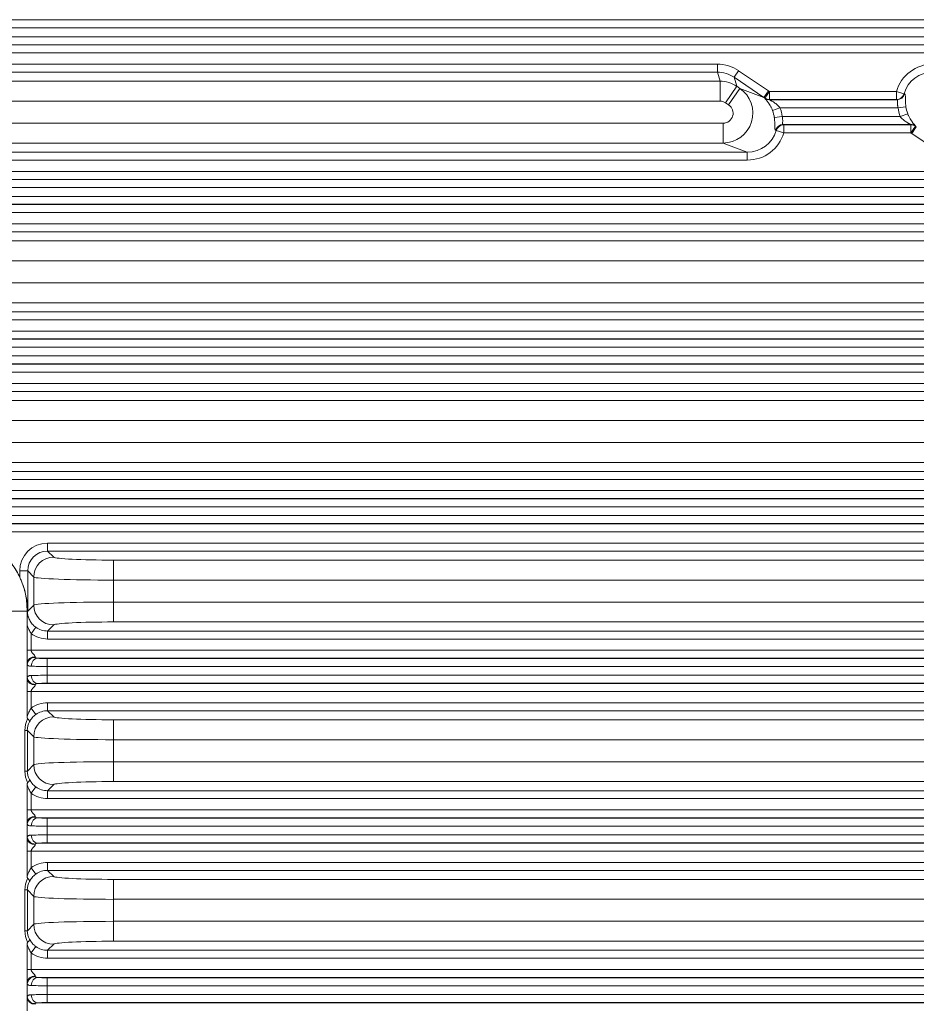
# Model space of a CAD drawing. Header units: millimetres. Extents: x 990 to 1809, y 0 to 562.
# Tile 57 of 256: x 1231 to 1253, y 338 to 363. Entities that reach past the tile are written whole.
import ezdxf

# ---------------------------------------------------------------- set-up
doc = ezdxf.new("R2010")
doc.units = ezdxf.units.MM
doc.layers.add('1', color=7, linetype='Continuous', true_color=0xffffff)

msp = doc.modelspace()

# ---------------------------------------------------------------- linework, layer by layer
at = {"layer": '1', "color": 7, "linetype": 'Continuous', "lineweight": 18}
for p, q in [((1217.084, 362.948), (1350.757, 362.948)), ((1350.753, 362.954), (1217.088, 362.954)), ((1350.763, 362.748), (1217.078, 362.748)), ((1217.078, 362.528), (1350.763, 362.528)), ((1350.757, 362.328), (1217.084, 362.328)), ((1217.088, 362.322), (1350.753, 362.322)), ((1350.746, 362.122), (1217.095, 362.122)), ((1219.43, 361.84), (1248.244, 361.84)), ((1248.244, 361.84), (1248.244, 361.64)), ((1248.775, 361.677), (1248.663, 361.512)), ((1248.775, 361.677), (1249.523, 361.173)), ((1248.244, 361.64), (1219.43, 361.64)), ((1248.31, 361.413), (1248.244, 361.64)), ((1249.411, 361.007), (1248.663, 361.512)), ((1248.663, 361.512), (1248.729, 361.285)), ((1221.08, 361.413), (1248.31, 361.413)), ((1248.31, 361.413), (1248.31, 360.914)), ((1248.729, 361.285), (1248.45, 360.871)), ((1248.805, 361.234), (1248.526, 360.82)), ((1248.729, 361.285), (1248.805, 361.234)), ((1248.805, 361.234), (1249.411, 361.007)), ((1249.523, 361.173), (1249.411, 361.007)), ((1249.549, 361.154), (1249.432, 360.992)), ((1249.549, 361.154), (1252.731, 361.154)), ((1249.549, 361.154), (1249.549, 360.954)), ((1252.731, 360.954), (1249.549, 360.954)), ((1249.55, 360.948), (1252.748, 360.948)), ((1252.921, 361.1), (1252.731, 361.154)), ((1252.731, 361.154), (1252.731, 360.954)), ((1252.748, 360.948), (1252.731, 360.954)), ((1252.921, 361.1), (1252.938, 361.093)), ((1248.31, 360.914), (1221.08, 360.914)), ((1248.526, 360.82), (1248.45, 360.871)), ((1249.812, 360.748), (1249.627, 360.677)), ((1252.773, 360.748), (1249.812, 360.748)), ((1252.969, 360.774), (1252.773, 360.748)), ((1249.868, 360.528), (1249.672, 360.502)), ((1249.868, 360.528), (1252.829, 360.528)), ((1253.014, 360.599), (1252.829, 360.528)), ((1221.08, 360.363), (1248.386, 360.363)), ((1248.386, 359.863), (1248.386, 360.363)), ((1249.893, 360.328), (1249.91, 360.322)), ((1253.091, 360.328), (1249.893, 360.328)), ((1249.91, 360.122), (1249.91, 360.322)), ((1249.91, 360.322), (1253.092, 360.322)), ((1253.092, 360.122), (1253.092, 360.322)), ((1253.209, 360.284), (1253.092, 360.122)), ((1253.23, 360.269), (1253.118, 360.103)), ((1249.72, 360.176), (1249.703, 360.183)), ((1249.91, 360.122), (1249.72, 360.176)), ((1253.092, 360.122), (1249.91, 360.122)), ((1253.866, 359.599), (1253.118, 360.103)), ((1248.386, 359.863), (1221.08, 359.863)), ((1248.994, 359.636), (1248.386, 359.863)), ((1219.43, 359.636), (1248.994, 359.636)), ((1248.994, 359.436), (1248.994, 359.636)), ((1248.994, 359.436), (1219.43, 359.436)), ((1217.095, 359.154), (1350.746, 359.154)), ((1350.763, 358.748), (1217.078, 358.748)), ((1217.084, 358.948), (1350.757, 358.948)), ((1350.753, 358.954), (1217.088, 358.954)), ((1217.078, 358.528), (1350.763, 358.528)), ((1350.757, 358.328), (1217.084, 358.328)), ((1217.088, 358.322), (1350.753, 358.322)), ((1350.746, 358.122), (1217.095, 358.122)), ((1219.43, 357.84), (1254.171, 357.84)), ((1254.171, 357.64), (1219.43, 357.64)), ((1221.08, 357.413), (1254.237, 357.413)), ((1254.237, 356.914), (1221.08, 356.914)), ((1221.08, 356.363), (1254.314, 356.363)), ((1254.314, 355.863), (1221.08, 355.863)), ((1219.43, 355.636), (1254.921, 355.636)), ((1254.921, 355.436), (1219.43, 355.436)), ((1217.095, 355.154), (1350.746, 355.154)), ((1217.084, 354.948), (1350.757, 354.948)), ((1350.753, 354.954), (1217.088, 354.954)), ((1350.763, 354.748), (1217.078, 354.748)), ((1217.078, 354.528), (1350.763, 354.528)), ((1350.757, 354.328), (1217.084, 354.328)), ((1217.088, 354.322), (1350.753, 354.322)), ((1350.746, 354.122), (1217.095, 354.122)), ((1219.43, 353.84), (1260.098, 353.84)), ((1260.098, 353.64), (1219.43, 353.64)), ((1221.08, 353.413), (1260.164, 353.413)), ((1260.164, 352.914), (1221.08, 352.914)), ((1221.08, 352.363), (1260.241, 352.363)), ((1260.241, 351.863), (1221.08, 351.863)), ((1219.43, 351.636), (1260.849, 351.636)), ((1260.849, 351.436), (1219.43, 351.436)), ((1217.095, 351.154), (1350.746, 351.154)), ((1217.084, 350.948), (1350.757, 350.948)), ((1350.753, 350.954), (1217.088, 350.954)), ((1350.763, 350.748), (1217.078, 350.748)), ((1217.078, 350.528), (1350.763, 350.528)), ((1350.757, 350.328), (1217.084, 350.328)), ((1229.197, 350.322), (1338.644, 350.322)), ((1338.644, 350.122), (1229.197, 350.122)), ((1231.456, 349.84), (1266.026, 349.84)), ((1231.456, 349.64), (1231.456, 349.84)), ((1266.026, 349.64), (1231.456, 349.64)), ((1231.456, 349.64), (1231.609, 349.487)), ((1233.107, 349.413), (1266.092, 349.413)), ((1233.107, 349.413), (1233.107, 348.914)), ((1230.757, 349.141), (1230.957, 349.141)), ((1230.757, 348.988), (1230.757, 349.141)), ((1230.957, 349.141), (1230.957, 348.138)), ((1231.109, 348.988), (1230.957, 349.141)), ((1231.109, 348.288), (1231.109, 348.988)), ((1266.092, 348.914), (1233.107, 348.914)), ((1233.107, 348.914), (1233.107, 348.363)), ((1233.107, 347.863), (1233.107, 348.363)), ((1233.107, 348.363), (1266.168, 348.363)), ((1230.957, 348.138), (1230.945, 348.138)), ((1230.945, 348.138), (1230.945, 347.785)), ((1230.95, 348.129), (1231.109, 348.288)), ((1266.168, 347.863), (1233.107, 347.863)), ((1230.945, 347.785), (1230.945, 347.154)), ((1231.162, 347.731), (1231.044, 347.57)), ((1231.609, 347.789), (1231.456, 347.636)), ((1231.456, 347.436), (1231.456, 347.636)), ((1231.456, 347.636), (1266.776, 347.636)), ((1231.044, 347.57), (1231.044, 347.154)), ((1266.776, 347.436), (1231.456, 347.436)), ((1230.945, 347.154), (1231.044, 347.154)), ((1230.945, 347.154), (1230.945, 346.832)), ((1231.044, 347.154), (1336.797, 347.154)), ((1336.634, 346.954), (1231.207, 346.954)), ((1231.447, 346.948), (1336.394, 346.948)), ((1231.447, 346.748), (1231.447, 346.948)), ((1230.945, 346.832), (1230.945, 346.445)), ((1230.948, 346.477), (1230.948, 346.799)), ((1336.394, 346.748), (1231.447, 346.748)), ((1231.447, 346.748), (1231.447, 346.528)), ((1230.945, 346.445), (1230.945, 346.122)), ((1231.447, 346.528), (1336.394, 346.528)), ((1231.447, 346.328), (1231.447, 346.528)), ((1231.207, 346.322), (1336.634, 346.322)), ((1336.394, 346.328), (1231.447, 346.328)), ((1230.945, 346.122), (1230.945, 345.491)), ((1231.044, 346.122), (1230.945, 346.122)), ((1231.044, 346.122), (1231.044, 345.706)), ((1336.797, 346.122), (1231.044, 346.122)), ((1231.044, 345.706), (1231.162, 345.545)), ((1231.456, 345.84), (1271.953, 345.84)), ((1231.456, 345.84), (1231.456, 345.64)), ((1271.953, 345.64), (1231.456, 345.64)), ((1231.456, 345.64), (1231.609, 345.487)), ((1233.107, 345.413), (1272.019, 345.413)), ((1233.107, 345.413), (1233.107, 344.914)), ((1230.887, 344.128), (1230.887, 345.148)), ((1230.887, 345.148), (1230.95, 345.148)), ((1230.95, 345.148), (1230.95, 344.128)), ((1231.109, 344.988), (1230.95, 345.148)), ((1231.109, 344.288), (1231.109, 344.988)), ((1272.019, 344.914), (1233.107, 344.914)), ((1233.107, 344.914), (1233.107, 344.363)), ((1230.95, 344.128), (1231.109, 344.288)), ((1233.107, 344.363), (1272.096, 344.363)), ((1233.107, 343.863), (1233.107, 344.363)), ((1230.887, 344.128), (1230.95, 344.128)), ((1230.945, 343.785), (1230.945, 343.154)), ((1231.044, 343.57), (1231.162, 343.731)), ((1231.609, 343.789), (1231.456, 343.636)), ((1272.096, 343.863), (1233.107, 343.863)), ((1231.044, 343.57), (1231.044, 343.154)), ((1231.456, 343.436), (1231.456, 343.636)), ((1231.456, 343.636), (1272.703, 343.636)), ((1272.703, 343.436), (1231.456, 343.436)), ((1230.945, 343.154), (1231.044, 343.154)), ((1230.945, 343.154), (1230.945, 342.832)), ((1231.044, 343.154), (1336.797, 343.154)), ((1336.634, 342.954), (1231.207, 342.954)), ((1231.447, 342.948), (1336.394, 342.948)), ((1231.447, 342.748), (1231.447, 342.948)), ((1230.945, 342.832), (1230.945, 342.445)), ((1230.948, 342.477), (1230.948, 342.799)), ((1336.394, 342.748), (1231.447, 342.748)), ((1231.447, 342.748), (1231.447, 342.528)), ((1230.945, 342.445), (1230.945, 342.122)), ((1231.447, 342.528), (1336.394, 342.528)), ((1231.447, 342.328), (1231.447, 342.528)), ((1231.207, 342.322), (1336.634, 342.322)), ((1336.394, 342.328), (1231.447, 342.328)), ((1230.945, 342.122), (1230.945, 341.491)), ((1231.044, 342.122), (1230.945, 342.122)), ((1231.044, 342.122), (1231.044, 341.706)), ((1336.797, 342.122), (1231.044, 342.122)), ((1231.044, 341.706), (1231.162, 341.545)), ((1231.456, 341.84), (1277.88, 341.84)), ((1231.456, 341.84), (1231.456, 341.64)), ((1277.88, 341.64), (1231.456, 341.64)), ((1231.456, 341.64), (1231.609, 341.487)), ((1233.107, 341.413), (1233.107, 340.914)), ((1233.107, 341.413), (1277.946, 341.413)), ((1230.887, 340.128), (1230.887, 341.148)), ((1230.887, 341.148), (1230.95, 341.148)), ((1230.95, 341.148), (1230.95, 340.128)), ((1231.109, 340.988), (1230.95, 341.148)), ((1231.109, 340.288), (1231.109, 340.988)), ((1233.107, 340.914), (1233.107, 340.363)), ((1277.946, 340.914), (1233.107, 340.914)), ((1230.95, 340.128), (1231.109, 340.288)), ((1233.107, 340.363), (1278.023, 340.363)), ((1233.107, 339.863), (1233.107, 340.363)), ((1230.887, 340.128), (1230.95, 340.128)), ((1230.945, 339.785), (1230.945, 339.154)), ((1231.044, 339.57), (1231.162, 339.731)), ((1231.609, 339.789), (1231.456, 339.636)), ((1278.023, 339.863), (1233.107, 339.863)), ((1231.044, 339.57), (1231.044, 339.154)), ((1231.456, 339.436), (1231.456, 339.636)), ((1231.456, 339.636), (1278.63, 339.636)), ((1278.63, 339.436), (1231.456, 339.436)), ((1230.945, 339.154), (1231.044, 339.154)), ((1230.945, 339.154), (1230.945, 338.832)), ((1231.044, 339.154), (1336.797, 339.154)), ((1230.945, 338.832), (1230.945, 338.445)), ((1230.948, 338.477), (1230.948, 338.799)), ((1336.634, 338.954), (1231.207, 338.954)), ((1231.447, 338.948), (1336.394, 338.948)), ((1231.447, 338.748), (1231.447, 338.948)), ((1336.394, 338.748), (1231.447, 338.748)), ((1231.447, 338.748), (1231.447, 338.528)), ((1231.447, 338.528), (1336.394, 338.528)), ((1231.447, 338.328), (1231.447, 338.528)), ((1230.945, 338.445), (1230.945, 338.122)), ((1231.207, 338.322), (1336.634, 338.322)), ((1336.394, 338.328), (1231.447, 338.328))]:
    msp.add_line(p, q, dxfattribs=at)
for centre, major_axis, ratio, start_param, end_param in [((1248.245, 360.889), (-0.266, 0.914), 0.998514, 5.407425, 6.000736), ((1253.654, 360.889), (-0.9, 0.337), 0.988999, 5.074026, 6.36201), ((1248.245, 360.889), (-0.21, 0.722), 0.997724, 5.407425, 6.000736), ((1253.654, 360.889), (-0.714, 0.267), 0.983262, 5.074026, 6.36201), ((1248.31, 360.663), (0.72, 0.209), 0.999505, 0.695036, 1.288347), ((1248.385, 360.613), (0.263, 0.702), 0.996374, 3.50323, 6.045009), ((1248.987, 360.388), (-0.714, 0.267), 0.983259, 4.440242, 4.474263), ((1247.963, 360.771), (1.476, 0.238), 0.094825, 6.153781, 6.175947), ((1249.55, 361.148), (-0.2, 0.008), 0.998628, 0.960413, 1.609014), ((1249.549, 361.154), (-0.199, -0.017), 0.99862, 0.858898, 1.485669), ((1248.987, 360.388), (0.9, -0.337), 0.988999, 1.298599, 1.33262), ((1247.963, 360.571), (1.586, 0.391), 0.171068, 6.234061, 6.256227), ((1252.731, 361.154), (-0.07, -0.187), 0.988999, 0.361637, 1.649621), ((1252.748, 361.148), (-0.07, -0.187), 0.988999, 0.361637, 1.649621), ((1248.31, 360.663), (-0.07, 0.24), 0.998514, 5.407425, 6.000736), ((1248.385, 360.613), (0.237, -0.089), 0.988999, 5.074026, 7.615805), ((1248.917, 360.414), (0.9, -0.337), 0.988999, 0.481886, 0.720976), ((1253.724, 360.862), (-0.9, 0.337), 0.988999, 0.481886, 0.720976), ((1253.724, 360.862), (-0.714, 0.267), 0.983262, 0.481886, 0.720976), ((1248.917, 360.414), (-0.714, 0.267), 0.983262, 3.623478, 3.862569), ((1249.893, 360.128), (-0.07, -0.187), 0.988999, 3.50323, 4.791214), ((1249.91, 360.122), (-0.07, -0.187), 0.988999, 3.50323, 4.791214), ((1254.678, 360.705), (1.586, 0.391), 0.171068, 3.092468, 3.114634), ((1253.091, 360.128), (-0.2, 0.008), 0.998628, 4.102006, 4.750607), ((1253.092, 360.122), (-0.199, -0.017), 0.99862, 4.00049, 4.627262), ((1254.678, 360.505), (1.476, 0.238), 0.094824, 3.012189, 3.034356), ((1253.654, 360.889), (-0.714, 0.267), 0.983263, 1.29858, 1.332601), ((1248.987, 360.388), (-0.714, 0.267), 0.983262, 1.932434, 3.220417), ((1248.987, 360.388), (0.9, -0.337), 0.988999, 5.074026, 6.36201), ((1253.654, 360.889), (-0.9, 0.337), 0.988999, 1.298599, 1.33262), ((1228.944, 348.138), (-2.003, 0), 0.99863, 3.58046, 4.585826), ((1231.458, 349.139), (0.496, -0.496), 0.997265, 2.357564, 3.925621), ((1231.458, 349.139), (-0.355, 0.355), 0.99509, 5.499157, 7.067214), ((1231.609, 348.988), (0.354, 0.354), 0.997265, 0.786768, 2.354825), ((1233.107, 349.492), (1.5, 0), 0.052408, 3.193953, 4.712389), ((1233.107, 348.992), (2, 0), 0.039306, 3.193953, 4.712389), ((1233.107, 348.284), (2, 0), 0.039306, 1.570796, 3.089233), ((1231.609, 348.288), (0.354, -0.354), 0.997265, 3.92836, 5.496418), ((1233.107, 347.785), (1.5, 0), 0.052408, 1.570796, 3.089233), ((1231.458, 348.137), (0.355, 0.355), 0.99509, 3.297185, 3.925621), ((1231.458, 348.137), (0.496, 0.496), 0.997265, 3.297185, 3.925621), ((1231.145, 346.832), (-0.199, -0.014), 0.805522, 4.654919, 6.194749), ((1231.148, 346.799), (-0.199, -0.02), 0.886572, 4.623125, 6.169806), ((1231.207, 346.755), (-0.014, -0.2), 0.801618, 3.229247, 4.7688), ((1231.157, 347.154), (0, 0.2), 0.104816, 2.508566, 2.662755), ((1231.447, 346.964), (0.3, 0), 0.052408, 3.781206, 4.712389), ((1230.958, 347.154), (0, 0.4), 0.052408, 2.508566, 2.662755), ((1231.447, 346.764), (0.5, 0), 0.031445, 3.781206, 4.712389), ((1230.958, 346.122), (0, 0.4), 0.052408, 0.478838, 0.633027), ((1231.145, 346.445), (0.199, -0.014), 0.805522, 3.230029, 4.769859), ((1231.148, 346.477), (0.199, -0.02), 0.886572, 3.254972, 4.801653), ((1231.447, 346.512), (0.5, 0), 0.031445, 1.570796, 2.501979), ((1231.207, 346.522), (0.014, -0.2), 0.801618, 4.655978, 6.195531), ((1231.157, 346.122), (0, 0.2), 0.104816, 0.478838, 0.633027), ((1231.447, 346.312), (0.3, 0), 0.052408, 1.570796, 2.501979), ((1231.458, 345.139), (0.496, -0.496), 0.997265, 2.357564, 2.986001), ((1231.625, 345.109), (-0.682, 0.303), 0.928627, 6.240551, 6.6752), ((1231.609, 344.988), (0.354, 0.354), 0.997265, 0.786768, 2.354825), ((1231.458, 345.139), (-0.355, 0.355), 0.99509, 5.499157, 6.127593), ((1233.107, 345.492), (1.5, 0), 0.052408, 3.193953, 4.712389), ((1231.487, 345.109), (-0.498, 0.227), 0.901864, 6.226876, 6.673817), ((1233.107, 344.992), (2, 0), 0.039306, 3.193953, 4.712389), ((1233.107, 344.284), (2, 0), 0.039306, 1.570796, 3.089233), ((1231.609, 344.288), (0.354, -0.354), 0.997265, 3.92836, 5.496418), ((1231.625, 344.167), (0.682, 0.303), 0.928627, 2.749578, 3.184227), ((1231.487, 344.167), (0.498, 0.227), 0.901864, 2.750961, 3.197902), ((1231.458, 344.137), (0.355, 0.355), 0.99509, 3.297185, 3.925621), ((1233.107, 343.785), (1.5, 0), 0.052408, 1.570796, 3.089233), ((1231.458, 344.137), (0.496, 0.496), 0.997265, 3.297185, 3.925621), ((1231.145, 342.832), (-0.199, -0.014), 0.805522, 4.654919, 6.194749), ((1231.148, 342.799), (-0.199, -0.02), 0.886572, 4.623125, 6.169806), ((1231.207, 342.755), (-0.014, -0.2), 0.801618, 3.229247, 4.7688), ((1231.157, 343.154), (0, 0.2), 0.104816, 2.508566, 2.662755), ((1231.447, 342.964), (0.3, 0), 0.052408, 3.781206, 4.712389), ((1230.958, 343.154), (0, 0.4), 0.052408, 2.508566, 2.662755), ((1231.447, 342.764), (0.5, 0), 0.031445, 3.781206, 4.712389), ((1230.958, 342.122), (0, 0.4), 0.052408, 0.478838, 0.633027), ((1231.145, 342.445), (0.199, -0.014), 0.805522, 3.230029, 4.769859), ((1231.148, 342.477), (0.199, -0.02), 0.886572, 3.254972, 4.801653), ((1231.447, 342.512), (0.5, 0), 0.031445, 1.570796, 2.501979), ((1231.207, 342.522), (0.014, -0.2), 0.801618, 4.655978, 6.195531), ((1231.157, 342.122), (0, 0.2), 0.104816, 0.478838, 0.633027), ((1231.447, 342.312), (0.3, 0), 0.052408, 1.570796, 2.501979), ((1231.458, 341.139), (0.496, -0.496), 0.997265, 2.357564, 2.986001), ((1231.609, 340.988), (0.354, 0.354), 0.997265, 0.786768, 2.354825), ((1231.458, 341.139), (-0.355, 0.355), 0.99509, 5.499157, 6.127593), ((1233.107, 341.492), (1.5, 0), 0.052408, 3.193953, 4.712389), ((1231.625, 341.109), (-0.682, 0.303), 0.928627, 6.240551, 6.6752), ((1231.487, 341.109), (-0.498, 0.227), 0.901864, 6.226876, 6.673817), ((1233.107, 340.992), (2, 0), 0.039306, 3.193953, 4.712389), ((1233.107, 340.284), (2, 0), 0.039306, 1.570796, 3.089233), ((1231.609, 340.288), (0.354, -0.354), 0.997265, 3.92836, 5.496418), ((1231.625, 340.167), (0.682, 0.303), 0.928627, 2.749578, 3.184227), ((1231.487, 340.167), (0.498, 0.227), 0.901864, 2.750961, 3.197902), ((1231.458, 340.137), (0.355, 0.355), 0.99509, 3.297185, 3.925621), ((1233.107, 339.785), (1.5, 0), 0.052408, 1.570796, 3.089233), ((1231.458, 340.137), (0.496, 0.496), 0.997265, 3.297185, 3.925621), ((1231.145, 338.832), (-0.199, -0.014), 0.805522, 4.654919, 6.194749), ((1231.157, 339.154), (0, 0.2), 0.104816, 2.508566, 2.662755), ((1230.958, 339.154), (0, 0.4), 0.052408, 2.508566, 2.662755), ((1231.148, 338.799), (-0.199, -0.02), 0.886572, 4.623125, 6.169806), ((1231.207, 338.755), (-0.014, -0.2), 0.801618, 3.229247, 4.7688), ((1231.447, 338.764), (0.5, 0), 0.031445, 3.781206, 4.712389), ((1231.447, 338.964), (0.3, 0), 0.052408, 3.781206, 4.712389), ((1231.447, 338.512), (0.5, 0), 0.031445, 1.570796, 2.501979), ((1231.207, 338.522), (0.014, -0.2), 0.801618, 4.655978, 6.195531), ((1230.958, 338.122), (0, 0.4), 0.052408, 0.478838, 0.633027), ((1231.145, 338.445), (0.199, -0.014), 0.805522, 3.230029, 4.769859), ((1231.148, 338.477), (0.199, -0.02), 0.886572, 3.254972, 4.801653), ((1231.157, 338.122), (0, 0.2), 0.104816, 0.478838, 0.633027), ((1231.447, 338.312), (0.3, 0), 0.052408, 1.570796, 2.501979)]:
    msp.add_ellipse(centre, major_axis=major_axis, ratio=ratio, start_param=start_param, end_param=end_param, dxfattribs=at)
for points, knots in [([(1249.627, 360.677), (1249.618, 360.699), (1249.609, 360.721), (1249.594, 360.753), (1249.589, 360.764), (1249.578, 360.784), (1249.573, 360.793), (1249.557, 360.822), (1249.546, 360.839), (1249.529, 360.864), (1249.524, 360.872), (1249.513, 360.887), (1249.508, 360.894), (1249.492, 360.914), (1249.483, 360.926), (1249.469, 360.942), (1249.465, 360.947), (1249.456, 360.956), (1249.449, 360.964), (1249.443, 360.971), (1249.437, 360.977), (1249.435, 360.979), (1249.43, 360.985), (1249.428, 360.988), (1249.429, 360.989)], [0, 0, 0, 0, 0.125, 0.125, 0.1875, 0.1875, 0.25, 0.25, 0.375, 0.375, 0.4375, 0.4375, 0.5, 0.5, 0.625, 0.625, 0.6875, 0.6875, 0.75, 0.8125, 0.8125, 0.875, 0.875, 1, 1, 1, 1]), ([(1249.55, 360.948), (1249.55, 360.948), (1249.551, 360.947), (1249.555, 360.944), (1249.556, 360.944), (1249.56, 360.942), (1249.562, 360.941), (1249.568, 360.937), (1249.573, 360.935), (1249.583, 360.93), (1249.589, 360.927), (1249.6, 360.921), (1249.606, 360.918), (1249.618, 360.911), (1249.624, 360.907), (1249.643, 360.896), (1249.655, 360.889), (1249.681, 360.872), (1249.694, 360.862), (1249.719, 360.843), (1249.731, 360.833), (1249.756, 360.811), (1249.768, 360.799), (1249.791, 360.775), (1249.802, 360.762), (1249.812, 360.748)], [0, 0, 0, 0, 0.0625, 0.0625, 0.09375, 0.09375, 0.125, 0.125, 0.1875, 0.1875, 0.25, 0.25, 0.3125, 0.3125, 0.375, 0.375, 0.5, 0.5, 0.625, 0.625, 0.75, 0.75, 0.875, 0.875, 1, 1, 1, 1]), ([(1252.773, 360.748), (1252.769, 360.761), (1252.767, 360.773), (1252.764, 360.792), (1252.763, 360.798), (1252.762, 360.81), (1252.762, 360.816), (1252.76, 360.834), (1252.76, 360.845), (1252.76, 360.867), (1252.761, 360.877), (1252.762, 360.895), (1252.762, 360.904), (1252.762, 360.915), (1252.762, 360.918), (1252.761, 360.925), (1252.761, 360.928), (1252.76, 360.935), (1252.758, 360.94), (1252.754, 360.946), (1252.751, 360.947), (1252.748, 360.948)], [0, 0, 0, 0, 0.125, 0.125, 0.1875, 0.1875, 0.25, 0.25, 0.375, 0.375, 0.5, 0.5, 0.625, 0.625, 0.6875, 0.6875, 0.75, 0.75, 0.875, 0.875, 1, 1, 1, 1]), ([(1252.938, 361.093), (1252.941, 361.092), (1252.944, 361.09), (1252.947, 361.083), (1252.948, 361.081), (1252.95, 361.075), (1252.951, 361.072), (1252.953, 361.061), (1252.954, 361.052), (1252.956, 361.031), (1252.956, 361.018), (1252.957, 360.998), (1252.957, 360.991), (1252.957, 360.975), (1252.957, 360.967), (1252.957, 360.942), (1252.958, 360.924), (1252.959, 360.894), (1252.959, 360.884), (1252.961, 360.863), (1252.962, 360.841), (1252.964, 360.819), (1252.966, 360.797), (1252.968, 360.785), (1252.969, 360.774)], [0, 0, 0, 0, 0.125, 0.125, 0.1875, 0.1875, 0.25, 0.25, 0.375, 0.375, 0.5, 0.5, 0.5625, 0.5625, 0.625, 0.625, 0.75, 0.75, 0.8125, 0.8125, 0.875, 0.9375, 0.9375, 1, 1, 1, 1]), ([(1249.703, 360.183), (1249.7, 360.184), (1249.697, 360.187), (1249.694, 360.193), (1249.693, 360.196), (1249.691, 360.201), (1249.69, 360.205), (1249.688, 360.216), (1249.687, 360.225), (1249.685, 360.246), (1249.685, 360.258), (1249.685, 360.278), (1249.684, 360.286), (1249.684, 360.301), (1249.684, 360.309), (1249.684, 360.334), (1249.683, 360.353), (1249.682, 360.382), (1249.682, 360.392), (1249.68, 360.413), (1249.679, 360.435), (1249.677, 360.457), (1249.675, 360.48), (1249.673, 360.491), (1249.672, 360.502)], [0, 0, 0, 0, 0.125, 0.125, 0.1875, 0.1875, 0.25, 0.25, 0.375, 0.375, 0.5, 0.5, 0.5625, 0.5625, 0.625, 0.625, 0.75, 0.75, 0.8125, 0.8125, 0.875, 0.9375, 0.9375, 1, 1, 1, 1]), ([(1249.868, 360.528), (1249.872, 360.515), (1249.874, 360.503), (1249.877, 360.485), (1249.878, 360.478), (1249.879, 360.466), (1249.879, 360.46), (1249.881, 360.442), (1249.881, 360.431), (1249.881, 360.41), (1249.88, 360.399), (1249.879, 360.381), (1249.879, 360.373), (1249.879, 360.361), (1249.879, 360.358), (1249.88, 360.352), (1249.88, 360.349), (1249.881, 360.341), (1249.883, 360.337), (1249.887, 360.331), (1249.89, 360.329), (1249.893, 360.328)], [0, 0, 0, 0, 0.125, 0.125, 0.1875, 0.1875, 0.25, 0.25, 0.375, 0.375, 0.5, 0.5, 0.625, 0.625, 0.6875, 0.6875, 0.75, 0.75, 0.875, 0.875, 1, 1, 1, 1]), ([(1253.091, 360.328), (1253.091, 360.329), (1253.09, 360.33), (1253.086, 360.332), (1253.085, 360.333), (1253.081, 360.334), (1253.079, 360.335), (1253.073, 360.339), (1253.068, 360.341), (1253.058, 360.347), (1253.052, 360.349), (1253.041, 360.355), (1253.035, 360.359), (1253.023, 360.365), (1253.017, 360.369), (1252.998, 360.38), (1252.986, 360.388), (1252.96, 360.405), (1252.947, 360.414), (1252.922, 360.433), (1252.91, 360.443), (1252.885, 360.465), (1252.873, 360.477), (1252.85, 360.501), (1252.839, 360.514), (1252.829, 360.528)], [0, 0, 0, 0, 0.0625, 0.0625, 0.09375, 0.09375, 0.125, 0.125, 0.1875, 0.1875, 0.25, 0.25, 0.3125, 0.3125, 0.375, 0.375, 0.5, 0.5, 0.625, 0.625, 0.75, 0.75, 0.875, 0.875, 1, 1, 1, 1]), ([(1253.014, 360.599), (1253.023, 360.577), (1253.032, 360.555), (1253.047, 360.523), (1253.052, 360.513), (1253.063, 360.493), (1253.068, 360.483), (1253.084, 360.455), (1253.095, 360.437), (1253.112, 360.412), (1253.117, 360.405), (1253.128, 360.39), (1253.133, 360.383), (1253.149, 360.363), (1253.158, 360.351), (1253.172, 360.335), (1253.176, 360.33), (1253.185, 360.321), (1253.192, 360.312), (1253.198, 360.306), (1253.204, 360.3), (1253.206, 360.297), (1253.211, 360.291), (1253.213, 360.288), (1253.212, 360.288)], [0, 0, 0, 0, 0.125, 0.125, 0.1875, 0.1875, 0.25, 0.25, 0.375, 0.375, 0.4375, 0.4375, 0.5, 0.5, 0.625, 0.625, 0.6875, 0.6875, 0.75, 0.8125, 0.8125, 0.875, 0.875, 1, 1, 1, 1]), ([(1228.944, 350.138), (1229.011, 350.136), (1229.143, 350.132), (1229.333, 350.103), (1229.51, 350.059), (1229.674, 350.003), (1229.822, 349.938), (1229.956, 349.866), (1230.076, 349.789), (1230.183, 349.711), (1230.276, 349.632), (1230.432, 349.485), (1230.627, 349.246), (1230.811, 348.891), (1230.925, 348.518), (1230.938, 348.264), (1230.945, 348.138)], [0, 0, 0, 0, 0.064425, 0.125656, 0.183691, 0.238531, 0.290176, 0.338625, 0.383877, 0.425933, 0.464793, 0.500455, 0.630542, 0.757158, 0.880309, 1, 1, 1, 1]), ([(1230.957, 348.138), (1230.956, 348.156), (1230.956, 348.174), (1230.954, 348.21), (1230.953, 348.228), (1230.949, 348.282), (1230.946, 348.318), (1230.933, 348.425), (1230.92, 348.496), (1230.895, 348.603), (1230.886, 348.639), (1230.865, 348.71), (1230.854, 348.745), (1230.83, 348.815), (1230.816, 348.85), (1230.788, 348.919), (1230.773, 348.954), (1230.757, 348.988)], [0, 0, 0, 0, 0.0625, 0.0625, 0.125, 0.125, 0.25, 0.25, 0.5, 0.5, 0.625, 0.625, 0.75, 0.75, 0.875, 0.875, 1, 1, 1, 1]), ([(1230.945, 347.785), (1230.945, 347.815), (1230.945, 347.845), (1230.946, 347.904), (1230.946, 347.933), (1230.947, 347.977), (1230.947, 347.991), (1230.947, 348.02), (1230.947, 348.034), (1230.948, 348.062), (1230.948, 348.076), (1230.949, 348.096), (1230.949, 348.103), (1230.949, 348.116), (1230.95, 348.122), (1230.95, 348.129)], [0, 0, 0, 0, 0.25, 0.25, 0.5, 0.5, 0.625, 0.625, 0.75, 0.75, 0.875, 0.875, 0.9375, 0.9375, 1, 1, 1, 1]), ([(1230.95, 348.129), (1230.95, 348.108), (1230.951, 348.087), (1230.957, 348.048), (1230.96, 348.029), (1230.97, 347.991), (1230.977, 347.973), (1230.991, 347.938), (1230.999, 347.921), (1231.017, 347.889), (1231.026, 347.873), (1231.048, 347.842), (1231.06, 347.827), (1231.086, 347.797), (1231.1, 347.783), (1231.129, 347.756), (1231.145, 347.744), (1231.162, 347.731)], [0, 0, 0, 0, 0.125, 0.125, 0.25, 0.25, 0.375, 0.375, 0.5, 0.5, 0.625, 0.625, 0.75, 0.75, 0.875, 0.875, 1, 1, 1, 1]), ([(1231.044, 347.57), (1231.033, 347.587), (1231.023, 347.604), (1231.003, 347.638), (1230.995, 347.656), (1230.978, 347.692), (1230.971, 347.711), (1230.957, 347.748), (1230.951, 347.766), (1230.945, 347.785)], [0, 0, 0, 0, 0.25, 0.25, 0.5, 0.5, 0.75, 0.75, 1, 1, 1, 1]), ([(1231.044, 347.154), (1231.044, 347.15), (1231.045, 347.145), (1231.047, 347.136), (1231.048, 347.132), (1231.054, 347.12), (1231.058, 347.112), (1231.068, 347.097), (1231.074, 347.091), (1231.085, 347.077), (1231.09, 347.071), (1231.102, 347.058), (1231.107, 347.052), (1231.118, 347.04), (1231.122, 347.034), (1231.131, 347.022), (1231.136, 347.016), (1231.142, 347.004), (1231.144, 346.998), (1231.145, 346.993)], [0, 0, 0, 0, 0.0625, 0.0625, 0.125, 0.125, 0.25, 0.25, 0.375, 0.375, 0.5, 0.5, 0.625, 0.625, 0.75, 0.75, 0.875, 0.875, 1, 1, 1, 1]), ([(1231.148, 346.977), (1231.149, 346.972), (1231.151, 346.969), (1231.158, 346.963), (1231.162, 346.961), (1231.173, 346.958), (1231.179, 346.957), (1231.192, 346.955), (1231.199, 346.955), (1231.207, 346.954)], [0, 0, 0, 0, 0.25, 0.25, 0.5, 0.5, 0.75, 0.75, 1, 1, 1, 1]), ([(1231.046, 346.755), (1231.039, 346.755), (1231.032, 346.755), (1231.018, 346.757), (1231.012, 346.757), (1230.995, 346.76), (1230.985, 346.763), (1230.972, 346.768), (1230.969, 346.77), (1230.962, 346.775), (1230.959, 346.777), (1230.952, 346.785), (1230.949, 346.792), (1230.948, 346.799)], [0, 0, 0, 0, 0.125, 0.125, 0.25, 0.25, 0.5, 0.5, 0.625, 0.625, 0.75, 0.75, 1, 1, 1, 1]), ([(1230.948, 346.477), (1230.949, 346.481), (1230.95, 346.484), (1230.953, 346.491), (1230.955, 346.494), (1230.962, 346.502), (1230.968, 346.506), (1230.981, 346.511), (1230.985, 346.513), (1230.995, 346.516), (1231.001, 346.517), (1231.018, 346.52), (1231.031, 346.521), (1231.046, 346.522)], [0, 0, 0, 0, 0.125, 0.125, 0.25, 0.25, 0.5, 0.5, 0.625, 0.625, 0.75, 0.75, 1, 1, 1, 1]), ([(1231.145, 346.283), (1231.144, 346.278), (1231.142, 346.272), (1231.136, 346.26), (1231.131, 346.255), (1231.122, 346.243), (1231.118, 346.237), (1231.107, 346.224), (1231.102, 346.218), (1231.091, 346.205), (1231.085, 346.199), (1231.074, 346.186), (1231.069, 346.179), (1231.058, 346.164), (1231.054, 346.157), (1231.047, 346.14), (1231.044, 346.131), (1231.044, 346.122)], [0, 0, 0, 0, 0.125, 0.125, 0.25, 0.25, 0.375, 0.375, 0.5, 0.5, 0.625, 0.625, 0.75, 0.75, 0.875, 0.875, 1, 1, 1, 1]), ([(1231.207, 346.322), (1231.199, 346.322), (1231.192, 346.321), (1231.179, 346.32), (1231.173, 346.318), (1231.162, 346.315), (1231.158, 346.313), (1231.151, 346.307), (1231.149, 346.304), (1231.148, 346.3)], [0, 0, 0, 0, 0.25, 0.25, 0.5, 0.5, 0.75, 0.75, 1, 1, 1, 1]), ([(1230.945, 345.491), (1230.951, 345.51), (1230.957, 345.529), (1230.971, 345.566), (1230.978, 345.584), (1230.995, 345.62), (1231.003, 345.638), (1231.023, 345.672), (1231.033, 345.689), (1231.044, 345.706)], [0, 0, 0, 0, 0.25, 0.25, 0.5, 0.5, 0.75, 0.75, 1, 1, 1, 1]), ([(1230.956, 345.44), (1230.953, 345.442), (1230.951, 345.446), (1230.948, 345.454), (1230.947, 345.459), (1230.946, 345.473), (1230.945, 345.482), (1230.945, 345.491)], [0, 0, 0, 0, 0.25, 0.25, 0.5, 0.5, 1, 1, 1, 1]), ([(1230.956, 345.44), (1230.965, 345.432), (1230.972, 345.424), (1230.982, 345.413), (1230.984, 345.41), (1230.99, 345.403), (1230.992, 345.399), (1230.998, 345.389), (1231.001, 345.383), (1231.003, 345.371), (1231.003, 345.366), (1231.002, 345.361)], [0, 0, 0, 0, 0.25, 0.25, 0.375, 0.375, 0.5, 0.5, 0.75, 0.75, 1, 1, 1, 1]), ([(1231.162, 345.545), (1231.144, 345.532), (1231.128, 345.519), (1231.097, 345.49), (1231.083, 345.475), (1231.056, 345.444), (1231.043, 345.428), (1231.021, 345.395), (1231.011, 345.378), (1231.002, 345.361)], [0, 0, 0, 0, 0.25, 0.25, 0.5, 0.5, 0.75, 0.75, 1, 1, 1, 1]), ([(1230.956, 343.837), (1230.965, 343.844), (1230.972, 343.852), (1230.982, 343.863), (1230.984, 343.866), (1230.99, 343.873), (1230.992, 343.877), (1230.998, 343.887), (1231.001, 343.893), (1231.003, 343.905), (1231.003, 343.911), (1231.002, 343.915)], [0, 0, 0, 0, 0.25, 0.25, 0.375, 0.375, 0.5, 0.5, 0.75, 0.75, 1, 1, 1, 1]), ([(1231.002, 343.915), (1231.011, 343.898), (1231.021, 343.881), (1231.038, 343.856), (1231.044, 343.848), (1231.056, 343.832), (1231.062, 343.824), (1231.082, 343.801), (1231.097, 343.786), (1231.12, 343.765), (1231.128, 343.758), (1231.144, 343.744), (1231.153, 343.738), (1231.162, 343.731)], [0, 0, 0, 0, 0.25, 0.25, 0.375, 0.375, 0.5, 0.5, 0.75, 0.75, 0.875, 0.875, 1, 1, 1, 1]), ([(1230.945, 343.785), (1230.945, 343.79), (1230.945, 343.794), (1230.946, 343.804), (1230.946, 343.808), (1230.948, 343.817), (1230.948, 343.822), (1230.95, 343.828), (1230.951, 343.83), (1230.953, 343.834), (1230.955, 343.835), (1230.956, 343.837)], [0, 0, 0, 0, 0.25, 0.25, 0.5, 0.5, 0.75, 0.75, 0.875, 0.875, 1, 1, 1, 1]), ([(1231.044, 343.57), (1231.033, 343.587), (1231.023, 343.604), (1231.003, 343.638), (1230.995, 343.656), (1230.978, 343.692), (1230.971, 343.711), (1230.957, 343.748), (1230.951, 343.766), (1230.945, 343.785)], [0, 0, 0, 0, 0.25, 0.25, 0.5, 0.5, 0.75, 0.75, 1, 1, 1, 1]), ([(1231.044, 343.154), (1231.044, 343.15), (1231.045, 343.145), (1231.047, 343.136), (1231.048, 343.132), (1231.054, 343.12), (1231.058, 343.112), (1231.068, 343.097), (1231.074, 343.091), (1231.085, 343.077), (1231.09, 343.071), (1231.102, 343.058), (1231.107, 343.052), (1231.118, 343.04), (1231.122, 343.034), (1231.131, 343.022), (1231.136, 343.016), (1231.142, 343.004), (1231.144, 342.998), (1231.145, 342.993)], [0, 0, 0, 0, 0.0625, 0.0625, 0.125, 0.125, 0.25, 0.25, 0.375, 0.375, 0.5, 0.5, 0.625, 0.625, 0.75, 0.75, 0.875, 0.875, 1, 1, 1, 1]), ([(1231.148, 342.977), (1231.149, 342.972), (1231.151, 342.969), (1231.158, 342.963), (1231.162, 342.961), (1231.173, 342.958), (1231.179, 342.957), (1231.192, 342.955), (1231.199, 342.955), (1231.207, 342.954)], [0, 0, 0, 0, 0.25, 0.25, 0.5, 0.5, 0.75, 0.75, 1, 1, 1, 1]), ([(1231.046, 342.755), (1231.039, 342.755), (1231.032, 342.755), (1231.018, 342.757), (1231.012, 342.757), (1230.995, 342.76), (1230.985, 342.763), (1230.972, 342.768), (1230.969, 342.77), (1230.962, 342.775), (1230.959, 342.777), (1230.952, 342.785), (1230.949, 342.792), (1230.948, 342.799)], [0, 0, 0, 0, 0.125, 0.125, 0.25, 0.25, 0.5, 0.5, 0.625, 0.625, 0.75, 0.75, 1, 1, 1, 1]), ([(1230.948, 342.477), (1230.949, 342.481), (1230.95, 342.484), (1230.953, 342.491), (1230.955, 342.494), (1230.962, 342.502), (1230.968, 342.506), (1230.981, 342.511), (1230.985, 342.513), (1230.995, 342.516), (1231.001, 342.517), (1231.018, 342.52), (1231.031, 342.521), (1231.046, 342.522)], [0, 0, 0, 0, 0.125, 0.125, 0.25, 0.25, 0.5, 0.5, 0.625, 0.625, 0.75, 0.75, 1, 1, 1, 1]), ([(1231.145, 342.283), (1231.144, 342.278), (1231.142, 342.272), (1231.136, 342.26), (1231.131, 342.255), (1231.122, 342.243), (1231.118, 342.237), (1231.107, 342.224), (1231.102, 342.218), (1231.091, 342.205), (1231.085, 342.199), (1231.074, 342.186), (1231.069, 342.179), (1231.058, 342.164), (1231.054, 342.157), (1231.047, 342.14), (1231.044, 342.131), (1231.044, 342.122)], [0, 0, 0, 0, 0.125, 0.125, 0.25, 0.25, 0.375, 0.375, 0.5, 0.5, 0.625, 0.625, 0.75, 0.75, 0.875, 0.875, 1, 1, 1, 1]), ([(1231.207, 342.322), (1231.199, 342.322), (1231.192, 342.321), (1231.179, 342.32), (1231.173, 342.318), (1231.162, 342.315), (1231.158, 342.313), (1231.151, 342.307), (1231.149, 342.304), (1231.148, 342.3)], [0, 0, 0, 0, 0.25, 0.25, 0.5, 0.5, 0.75, 0.75, 1, 1, 1, 1]), ([(1230.945, 341.491), (1230.951, 341.51), (1230.957, 341.529), (1230.971, 341.566), (1230.978, 341.584), (1230.995, 341.62), (1231.003, 341.638), (1231.023, 341.672), (1231.033, 341.689), (1231.044, 341.706)], [0, 0, 0, 0, 0.25, 0.25, 0.5, 0.5, 0.75, 0.75, 1, 1, 1, 1]), ([(1230.956, 341.44), (1230.953, 341.442), (1230.951, 341.446), (1230.948, 341.454), (1230.947, 341.459), (1230.946, 341.473), (1230.945, 341.482), (1230.945, 341.491)], [0, 0, 0, 0, 0.25, 0.25, 0.5, 0.5, 1, 1, 1, 1]), ([(1231.162, 341.545), (1231.144, 341.532), (1231.128, 341.519), (1231.097, 341.49), (1231.083, 341.475), (1231.056, 341.444), (1231.043, 341.428), (1231.021, 341.395), (1231.011, 341.378), (1231.002, 341.361)], [0, 0, 0, 0, 0.25, 0.25, 0.5, 0.5, 0.75, 0.75, 1, 1, 1, 1]), ([(1230.956, 341.44), (1230.965, 341.432), (1230.972, 341.424), (1230.982, 341.413), (1230.984, 341.41), (1230.99, 341.403), (1230.992, 341.399), (1230.998, 341.389), (1231.001, 341.383), (1231.003, 341.371), (1231.003, 341.366), (1231.002, 341.361)], [0, 0, 0, 0, 0.25, 0.25, 0.375, 0.375, 0.5, 0.5, 0.75, 0.75, 1, 1, 1, 1]), ([(1230.945, 339.785), (1230.945, 339.79), (1230.945, 339.794), (1230.946, 339.804), (1230.946, 339.808), (1230.948, 339.817), (1230.948, 339.822), (1230.95, 339.828), (1230.951, 339.83), (1230.953, 339.834), (1230.955, 339.835), (1230.956, 339.837)], [0, 0, 0, 0, 0.25, 0.25, 0.5, 0.5, 0.75, 0.75, 0.875, 0.875, 1, 1, 1, 1]), ([(1231.044, 339.57), (1231.033, 339.587), (1231.023, 339.604), (1231.003, 339.638), (1230.995, 339.656), (1230.978, 339.692), (1230.971, 339.711), (1230.957, 339.748), (1230.951, 339.766), (1230.945, 339.785)], [0, 0, 0, 0, 0.25, 0.25, 0.5, 0.5, 0.75, 0.75, 1, 1, 1, 1]), ([(1230.956, 339.837), (1230.965, 339.844), (1230.972, 339.852), (1230.982, 339.863), (1230.984, 339.866), (1230.99, 339.873), (1230.992, 339.877), (1230.998, 339.887), (1231.001, 339.893), (1231.003, 339.905), (1231.003, 339.911), (1231.002, 339.915)], [0, 0, 0, 0, 0.25, 0.25, 0.375, 0.375, 0.5, 0.5, 0.75, 0.75, 1, 1, 1, 1]), ([(1231.002, 339.915), (1231.011, 339.898), (1231.021, 339.881), (1231.038, 339.856), (1231.044, 339.848), (1231.056, 339.832), (1231.062, 339.824), (1231.082, 339.801), (1231.097, 339.786), (1231.12, 339.765), (1231.128, 339.758), (1231.144, 339.744), (1231.153, 339.738), (1231.162, 339.731)], [0, 0, 0, 0, 0.25, 0.25, 0.375, 0.375, 0.5, 0.5, 0.75, 0.75, 0.875, 0.875, 1, 1, 1, 1]), ([(1231.044, 339.154), (1231.044, 339.15), (1231.045, 339.145), (1231.047, 339.136), (1231.048, 339.132), (1231.054, 339.12), (1231.058, 339.112), (1231.068, 339.097), (1231.074, 339.091), (1231.085, 339.077), (1231.09, 339.071), (1231.102, 339.058), (1231.107, 339.052), (1231.118, 339.04), (1231.122, 339.034), (1231.131, 339.022), (1231.136, 339.016), (1231.142, 339.004), (1231.144, 338.998), (1231.145, 338.993)], [0, 0, 0, 0, 0.0625, 0.0625, 0.125, 0.125, 0.25, 0.25, 0.375, 0.375, 0.5, 0.5, 0.625, 0.625, 0.75, 0.75, 0.875, 0.875, 1, 1, 1, 1]), ([(1231.046, 338.755), (1231.039, 338.755), (1231.032, 338.755), (1231.018, 338.757), (1231.012, 338.757), (1230.995, 338.76), (1230.985, 338.763), (1230.972, 338.768), (1230.969, 338.77), (1230.962, 338.775), (1230.959, 338.777), (1230.952, 338.785), (1230.949, 338.792), (1230.948, 338.799)], [0, 0, 0, 0, 0.125, 0.125, 0.25, 0.25, 0.5, 0.5, 0.625, 0.625, 0.75, 0.75, 1, 1, 1, 1]), ([(1231.148, 338.977), (1231.149, 338.972), (1231.151, 338.969), (1231.158, 338.963), (1231.162, 338.961), (1231.173, 338.958), (1231.179, 338.957), (1231.192, 338.955), (1231.199, 338.955), (1231.207, 338.954)], [0, 0, 0, 0, 0.25, 0.25, 0.5, 0.5, 0.75, 0.75, 1, 1, 1, 1]), ([(1230.948, 338.477), (1230.949, 338.481), (1230.95, 338.484), (1230.953, 338.491), (1230.955, 338.494), (1230.962, 338.502), (1230.968, 338.506), (1230.981, 338.511), (1230.985, 338.513), (1230.995, 338.516), (1231.001, 338.517), (1231.018, 338.52), (1231.031, 338.521), (1231.046, 338.522)], [0, 0, 0, 0, 0.125, 0.125, 0.25, 0.25, 0.5, 0.5, 0.625, 0.625, 0.75, 0.75, 1, 1, 1, 1]), ([(1231.207, 338.322), (1231.199, 338.322), (1231.192, 338.321), (1231.179, 338.32), (1231.173, 338.318), (1231.162, 338.315), (1231.158, 338.313), (1231.151, 338.307), (1231.149, 338.304), (1231.148, 338.3)], [0, 0, 0, 0, 0.25, 0.25, 0.5, 0.5, 0.75, 0.75, 1, 1, 1, 1])]:
    msp.add_open_spline(points, degree=3, knots=knots, dxfattribs=at)
msp.add_open_spline([(1230.945, 348.138), (1230.446, 348.138)], degree=1, dxfattribs=at)

doc.saveas('drawing.dxf')
